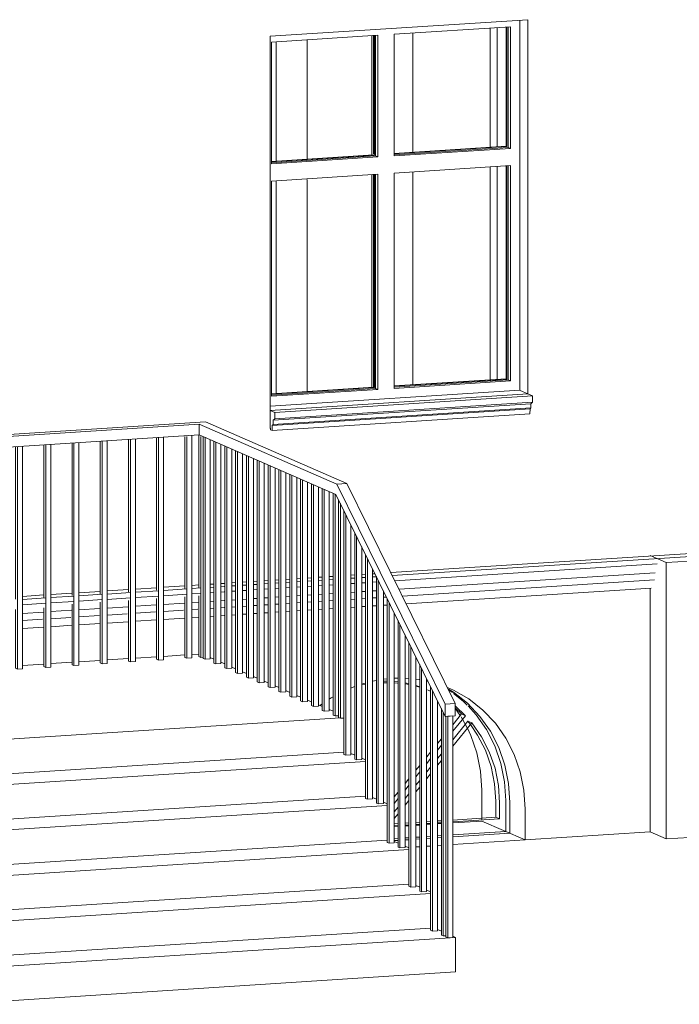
# Model space of a CAD drawing. Header units: millimetres. Extents: x -784 to 360321, y -10607 to 16514.
# Tile 92 of 95: x 346064 to 349121, y -4897 to -330. Entities that reach past the tile are written whole.
import ezdxf

# ---------------------------------------------------------------- set-up
doc = ezdxf.new("R2010")
doc.units = ezdxf.units.MM
for name, color, linetype, lineweight, true_color in [('A-FLOR-HRAL', 7, 'Continuous', 18, 0x7f7f7f), ('A-GLAZ', 7, 'Continuous', 18, 0x7f7f7f), ('A-WALL', 7, 'Continuous', 18, 0x7f7f7f), ('S-STRS', 7, 'Continuous', 18, 0x7f7f7f)]:
    doc.layers.add(name, color=color, linetype=linetype, lineweight=lineweight, true_color=true_color)
doc.layers.add('A-GENM', color=7, linetype='Continuous', lineweight=5)
doc.layers.add('C-TOPO', color=7, linetype='Continuous', lineweight=5)

# ---------------------------------------------------------------- blocks, each defined once
blk = doc.blocks.new('Poręcz - 25mm-V425-_3D_ Kopia 1 Kopia 2')
at = {"layer": 'A-FLOR-HRAL', "lineweight": 9}
for p, q in [((-10074.3, -2581.7), (-10074.3, -2402.4)), ((-10051, -2400.9), (-10051, -2580.1)), ((-10074.3, -3114.9), (-10074.3, -2639.9)), ((-10051, -2638.4), (-10051, -3113.4))]:
    blk.add_line(p, q, dxfattribs=at)
blk = doc.blocks.new('Poręcz - 25mm-V426-_3D_ Kopia 1 Kopia 2')
at = {"layer": 'A-FLOR-HRAL', "lineweight": 9}
for p, q in [((-9952.6, -2573.8), (-9952.6, -2394.6)), ((-9943.6, -2573.2), (-9943.6, -2394)), ((-9920.3, -2392.5), (-9920.3, -2571.7)), ((-9952.6, -3102.6), (-9952.6, -2632.1)), ((-9943.6, -3140.2), (-9943.6, -2631.5))]:
    blk.add_line(p, q, dxfattribs=at)
blk = doc.blocks.new('Poręcz - 25mm-V427-_3D_ Kopia 1 Kopia 2')
at = {"layer": 'A-FLOR-HRAL', "lineweight": 9}
for p, q in [((-9821.9, -2565.4), (-9821.9, -2386.2)), ((-9812.9, -2564.8), (-9812.9, -2385.6)), ((-9789.6, -2384.1), (-9789.6, -2563.3)), ((-9821.9, -3094.2), (-9821.9, -2623.7)), ((-9812.9, -3197.3), (-9812.9, -2623.1)), ((-9789.6, -2621.6), (-9789.6, -3207.5)), ((-9821.9, -3189.4), (-9821.9, -3141.5))]:
    blk.add_line(p, q, dxfattribs=at)
blk = doc.blocks.new('Poręcz - 25mm-V428-_3D_ Kopia 1 Kopia 2')
at = {"layer": 'A-FLOR-HRAL', "lineweight": 9}
for p, q in [((-9691.2, -2557), (-9691.2, -2377.7)), ((-9682.2, -2556.4), (-9682.2, -2377.2)), ((-9658.9, -2375.7), (-9658.9, -2554.9)), ((-9691.2, -2639.2), (-9691.2, -2615.2)), ((-9682.2, -2638.6), (-9682.2, -2614.7)), ((-9682.2, -3254.4), (-9682.2, -2696.9))]:
    blk.add_line(p, q, dxfattribs=at)
blk = doc.blocks.new('Poręcz - 25mm-V429-_3D_ Kopia 1 Kopia 2')
at = {"layer": 'A-FLOR-HRAL', "lineweight": 9}
for p, q in [((-9528.2, -2382.5), (-9528.2, -2546.5)), ((-9528.2, -2604.7), (-9528.2, -2628.7))]:
    blk.add_line(p, q, dxfattribs=at)
blk = doc.blocks.new('Poręcz - 25mm-V430-_3D_ Kopia 1 Kopia 2')
at = {"layer": 'A-FLOR-HRAL', "lineweight": 9}
blk.add_line((-9397.5, -2439.6), (-9397.5, -2538.1), dxfattribs=at)
blk = doc.blocks.new('Poręcz - 25mm-V431-_3D_ Kopia 1 Kopia 2')
at = {"layer": 'A-FLOR-HRAL', "lineweight": 9}
for p, q in [((-8907, -3035.2), (-8907, -2327.2)), ((-8898.1, -3359.5), (-8898.1, -2326.6)), ((-8874.7, -2325.1), (-8874.7, -3358)), ((-8907, -3355.6), (-8907, -3082.6)), ((-8907, -3355.6), (-8898.1, -3359.5)), ((-8898.1, -3359.5), (-8874.7, -3358))]:
    blk.add_line(p, q, dxfattribs=at)
blk = doc.blocks.new('Poręcz - 25mm-V432-_3D_ Kopia 1 Kopia 2')
at = {"layer": 'A-FLOR-HRAL', "lineweight": 9}
for p, q in [((-8514.9, -3010), (-8514.9, -2302)), ((-8506, -3334.3), (-8506, -2301.4)), ((-8482.6, -2299.9), (-8482.6, -3332.8)), ((-8514.9, -3330.3), (-8514.9, -3058.5)), ((-8514.9, -3330.3), (-8506, -3334.3)), ((-8506, -3334.3), (-8482.6, -3332.8))]:
    blk.add_line(p, q, dxfattribs=at)
blk = doc.blocks.new('Poręcz - 25mm-V433-_3D_ Kopia 1 Kopia 2')
at = {"layer": 'A-FLOR-HRAL', "lineweight": 9}
for p, q in [((-8384.2, -3001.5), (-8384.2, -2293.5)), ((-8375.3, -3325.8), (-8375.3, -2293)), ((-8351.9, -2291.5), (-8351.9, -3324.3)), ((-8384.2, -3321.9), (-8384.2, -3040.6)), ((-8384.2, -3321.9), (-8375.3, -3325.8)), ((-8375.3, -3325.8), (-8351.9, -3324.3))]:
    blk.add_line(p, q, dxfattribs=at)
blk = doc.blocks.new('Poręcz - 25mm-V434-_3D_ Kopia 1 Kopia 2')
at = {"layer": 'A-FLOR-HRAL', "lineweight": 9}
for p, q in [((-7861.5, -2967.9), (-7861.5, -2263.9)), ((-7852.5, -3292.2), (-7852.5, -2263.9)), ((-7829.2, -2257.8), (-7829.2, -3290.7)), ((-7861.5, -3288.3), (-7861.5, -3006.9)), ((-7861.5, -3288.3), (-7852.5, -3292.2)), ((-7852.5, -3292.2), (-7829.2, -3290.7))]:
    blk.add_line(p, q, dxfattribs=at)
blk = doc.blocks.new('Poręcz - 25mm-V435-_3D_ Kopia 1 Kopia 2')
at = {"layer": 'A-FLOR-HRAL', "lineweight": 9}
for p, q in [((-7776.5, -3292.6), (-7776.5, -2263.9)), ((-7767.6, -2267.2), (-7767.6, -3296.5)), ((-7744.2, -3295), (-7744.2, -2277.4)), ((-7776.5, -3292.6), (-7767.6, -3296.5)), ((-7767.6, -3296.5), (-7744.2, -3295))]:
    blk.add_line(p, q, dxfattribs=at)
blk = doc.blocks.new('Poręcz - 25mm-V436-_3D_ Kopia 1 Kopia 2')
at = {"layer": 'A-FLOR-HRAL', "lineweight": 9}
for p, q in [((-7726.4, -3314.5), (-7726.4, -2285.2)), ((-7717.4, -2289.2), (-7717.4, -3318.4)), ((-7694, -3316.9), (-7694, -2299.4)), ((-7726.4, -3314.5), (-7717.4, -3318.4)), ((-7717.4, -3318.4), (-7694, -3316.9))]:
    blk.add_line(p, q, dxfattribs=at)
blk = doc.blocks.new('Poręcz - 25mm-V437-_3D_ Kopia 1 Kopia 2')
at = {"layer": 'A-FLOR-HRAL', "lineweight": 9}
for p, q in [((-7174.3, -3555.7), (-7174.3, -2526.4)), ((-7165.3, -2530.3), (-7165.3, -3559.6)), ((-7174.3, -3555.7), (-7165.3, -3559.6)), ((-7165.3, -3559.6), (-7149.2, -3558.6))]:
    blk.add_line(p, q, dxfattribs=at)
blk = doc.blocks.new('Poręcz - 25mm-1535649-_3D_ Kopia 1 Kopia 2')
at = {"layer": 'A-FLOR-HRAL', "lineweight": 9}
for p, q in [((-7124.1, -3737.8), (-7124.1, -2607.6)), ((-7115.1, -2625.8), (-7115.1, -3741.7)), ((-7091.8, -3740.2), (-7091.8, -2673.2)), ((-7124.1, -3737.8), (-7115.1, -3741.7)), ((-7115.1, -3741.7), (-7091.8, -3740.2))]:
    blk.add_line(p, q, dxfattribs=at)
blk = doc.blocks.new('Poręcz - 25mm-1535647-_3D_ Kopia 1 Kopia 2')
at = {"layer": 'A-FLOR-HRAL', "lineweight": 9}
for p, q in [((-7073.9, -3759.7), (-7073.9, -2709.6)), ((-7064.9, -2727.8), (-7064.9, -3763.6)), ((-7041.6, -3762.1), (-7041.6, -2775.2)), ((-7073.9, -3759.7), (-7064.9, -3763.6)), ((-7064.9, -3763.6), (-7041.6, -3762.1))]:
    blk.add_line(p, q, dxfattribs=at)
blk = doc.blocks.new('Poręcz - 25mm-V438-_3D_ Kopia 1 Kopia 2')
at = {"layer": 'A-FLOR-HRAL', "lineweight": 9}
for p, q in [((-6672.4, -4575.9), (-6672.4, -3525.8)), ((-6663.4, -3544), (-6663.4, -4579.8)), ((-6672.4, -4575.9), (-6663.4, -4579.8)), ((-6663.4, -4579.8), (-6651.8, -4579.1))]:
    blk.add_line(p, q, dxfattribs=at)
blk = doc.blocks.new('Poręcz - 25mm-V439-_3D_ Kopia 1 Kopia 2')
at = {"layer": 'A-FLOR-HRAL', "lineweight": 9}
for p, q in [((-7796.1, -2963.6), (-7796.1, -2255.7)), ((-7787.2, -2263.9), (-7787.2, -3288)), ((-7796.1, -3284), (-7796.1, -3002.7)), ((-7796.1, -3284), (-7787.2, -3288)), ((-7787.2, -3288), (-7776.5, -3287.3))]:
    blk.add_line(p, q, dxfattribs=at)
blk = doc.blocks.new('Poręcz - 25mm-1535644-_3D_ Kopia 1 Kopia 2')
at = {"layer": 'A-FLOR-HRAL', "lineweight": 9}
for p, q in [((-7149.2, -3566.7), (-7149.2, -2556.6)), ((-7140.2, -2574.8), (-7140.2, -3570.6)), ((-7149.2, -3566.7), (-7140.2, -3570.6)), ((-7140.2, -3570.6), (-7124.1, -3569.5))]:
    blk.add_line(p, q, dxfattribs=at)
blk = doc.blocks.new('Poręcz - 25mm-1535640-_3D_ Kopia 1 Kopia 2')
at = {"layer": 'A-FLOR-HRAL', "lineweight": 9}
for p, q in [((-6651.8, -4584.9), (-6651.8, -3562)), ((-6619.5, -3559.9), (-6642.8, -3561.4)), ((-6642.8, -3561.4), (-6642.8, -4588.8)), ((-6619.5, -4587.3), (-6619.5, -3559.9)), ((-6651.8, -4584.9), (-6642.8, -4588.8)), ((-6642.8, -4588.8), (-6619.5, -4587.3))]:
    blk.add_line(p, q, dxfattribs=at)
blk = doc.blocks.new('Poręcz - Poręcz-1535583-_3D_ Kopia 1 Kopia 2')
for name, p in [('Poręcz - 25mm-V433-_3D_ Kopia 1 Kopia 2', (130.7, 8.4)), ('Poręcz - 25mm-V433-_3D_ Kopia 1 Kopia 2', (261.4, 16.8)), ('Poręcz - 25mm-V433-_3D_ Kopia 1 Kopia 2', (392.1, 25.3)), ('Poręcz - 25mm-V434-_3D_ Kopia 1 Kopia 2', (0, 0)), ('Poręcz - 25mm-V439-_3D_ Kopia 1 Kopia 2', (0, 0)), ('Poręcz - 25mm-V435-_3D_ Kopia 1 Kopia 2', (0, 0)), ('Poręcz - 25mm-V431-_3D_ Kopia 1 Kopia 2', (0, 0)), ('Poręcz - 25mm-V431-_3D_ Kopia 1 Kopia 2', (130.7, 8.4)), ('Poręcz - 25mm-V431-_3D_ Kopia 1 Kopia 2', (261.4, 16.8)), ('Poręcz - 25mm-V432-_3D_ Kopia 1 Kopia 2', (0, 0)), ('Poręcz - 25mm-V433-_3D_ Kopia 1 Kopia 2', (0, 0)), ('Poręcz - 25mm-V436-_3D_ Kopia 1 Kopia 2', (0, 0)), ('Poręcz - 25mm-V436-_3D_ Kopia 1 Kopia 2', (50.2, -21.9)), ('Poręcz - 25mm-V436-_3D_ Kopia 1 Kopia 2', (100.4, -43.8)), ('Poręcz - 25mm-V436-_3D_ Kopia 1 Kopia 2', (150.6, -65.8)), ('Poręcz - 25mm-V436-_3D_ Kopia 1 Kopia 2', (200.8, -87.7)), ('Poręcz - 25mm-V425-_3D_ Kopia 1 Kopia 2', (-30, -1.9)), ('Poręcz - 25mm-V425-_3D_ Kopia 1 Kopia 2', (0, 0)), ('Poręcz - 25mm-V426-_3D_ Kopia 1 Kopia 2', (0, 0)), ('Poręcz - 25mm-V427-_3D_ Kopia 1 Kopia 2', (0, 0)), ('Poręcz - 25mm-V428-_3D_ Kopia 1 Kopia 2', (0, 0)), ('Poręcz - 25mm-V429-_3D_ Kopia 1 Kopia 2', (0, 0)), ('Poręcz - 25mm-V436-_3D_ Kopia 1 Kopia 2', (250.9, -109.6)), ('Poręcz - 25mm-V436-_3D_ Kopia 1 Kopia 2', (301.1, -131.5)), ('Poręcz - 25mm-V430-_3D_ Kopia 1 Kopia 2', (0, 0)), ('Poręcz - 25mm-V436-_3D_ Kopia 1 Kopia 2', (351.3, -153.5)), ('Poręcz - 25mm-V436-_3D_ Kopia 1 Kopia 2', (401.5, -175.4)), ('Poręcz - 25mm-V436-_3D_ Kopia 1 Kopia 2', (451.7, -197.3)), ('Poręcz - 25mm-V436-_3D_ Kopia 1 Kopia 2', (501.9, -219.2)), ('Poręcz - 25mm-V437-_3D_ Kopia 1 Kopia 2', (0, 0)), ('Poręcz - 25mm-1535644-_3D_ Kopia 1 Kopia 2', (0, 0)), ('Poręcz - 25mm-1535649-_3D_ Kopia 1 Kopia 2', (0, 0)), ('Poręcz - 25mm-1535647-_3D_ Kopia 1 Kopia 2', (0, 0)), ('Poręcz - 25mm-1535649-_3D_ Kopia 1 Kopia 2', (100.4, -204)), ('Poręcz - 25mm-1535647-_3D_ Kopia 1 Kopia 2', (100.4, -204)), ('Poręcz - 25mm-1535649-_3D_ Kopia 1 Kopia 2', (200.8, -408.1)), ('Poręcz - 25mm-1535647-_3D_ Kopia 1 Kopia 2', (200.8, -408.1)), ('Poręcz - 25mm-1535649-_3D_ Kopia 1 Kopia 2', (301.1, -612.1)), ('Poręcz - 25mm-1535647-_3D_ Kopia 1 Kopia 2', (301.1, -612.1)), ('Poręcz - 25mm-1535649-_3D_ Kopia 1 Kopia 2', (401.5, -816.2)), ('Poręcz - 25mm-V438-_3D_ Kopia 1 Kopia 2', (0, 0)), ('Poręcz - 25mm-1535640-_3D_ Kopia 1 Kopia 2', (0, 0))]:
    blk.add_blockref(name, p)
blk = doc.blocks.new('Typ poręczy górnej - Górna poręcz_wewnętrzny_-1535603-_3D_ Kopia 1 Kopia 2')
at = {"layer": 'A-FLOR-HRAL', "lineweight": 9}
for p, q in [((-7794.3, -2206.3), (-8964.6, -2281.6)), ((-8676.6, -2254.1), (-7765.6, -2195.4)), ((-7156.4, -2484.9), (-7794.3, -2206.3)), ((-7794.3, -2206.3), (-7794.3, -2255.5)), ((-7765.6, -2195.4), (-7109.7, -2481.9)), ((-8964.6, -2330.9), (-7794.3, -2255.5)), ((-7794.3, -2255.5), (-7161.2, -2532.1)), ((-9631.5, -2324.6), (-10099.8, -2354.8)), ((-9466.5, -2314), (-9511.9, -2316.9)), ((-9352.2, -2306.6), (-9418.6, -2310.9)), ((-10117.7, -2346.9), (-9871.6, -2331.1)), ((-10099.8, -2354.8), (-10117.7, -2346.9)), ((-10099.8, -2404.1), (-10099.8, -2354.8)), ((-10099.8, -2404.1), (-9619.9, -2373.1)), ((-9587.6, -2371.1), (-9579.5, -2370.6)), ((-7109.7, -2481.9), (-7156.4, -2484.9)), ((-6654.5, -3505.2), (-7156.4, -2484.9)), ((-7109.7, -2481.9), (-6607.8, -3502.2)), ((-7161.2, -2532.1), (-6654.5, -3562.2)), ((-6607.8, -3502.2), (-6654.5, -3505.2)), ((-6654.5, -3505.2), (-6654.5, -3562.2)), ((-6607.8, -3559.2), (-6607.8, -3502.2)), ((-6654.5, -3562.2), (-6607.8, -3559.2))]:
    blk.add_line(p, q, dxfattribs=at)
blk = doc.blocks.new('Aluprof_MB-45_I_Alu_Window-FIX-4-panel_ENG_R-00495 - 1230 x 1481-1597105-_3D_ Kopia 1 Kopia 2')
at = {"layer": 'A-GLAZ', "lineweight": 9}
for p, q in [((-18444.5, -1114.6), (-18444.5, -2830.8)), ((-18444.5, -1114.6), (-18444.5, -2830.8)), ((-19595.5, -1216.2), (-19103.1, -1184.5)), ((-19113.9, -1744.2), (-19113.9, -1184.3)), ((-19103.1, -1184.5), (-19103.1, -1748.9)), ((-19027.5, -1179.6), (-18488.4, -1144.9)), ((-19027.5, -1744), (-19027.5, -1179.6)), ((-18499.1, -1145.6), (-18499.1, -1704.6)), ((-18488.4, -1144.9), (-18488.4, -1709.3)), ((-19595.5, -1780.6), (-19595.5, -1216.2)), ((-19027.5, -1738.6), (-18499.1, -1704.6)), ((-18488.4, -1709.3), (-19027.5, -1744)), ((-18499.1, -1704.6), (-18488.4, -1709.3)), ((-19595.9, -1775.3), (-19113.9, -1744.2)), ((-19103.1, -1748.9), (-19595.5, -1780.6)), ((-19113.9, -1744.2), (-19103.1, -1748.9)), ((-19027.5, -1823.9), (-18488.4, -1789.1)), ((-19027.5, -2822), (-19027.5, -1823.9)), ((-18499.1, -1789.8), (-18499.1, -2782.6)), ((-18488.4, -1789.1), (-18488.4, -2787.3)), ((-19595.5, -1860.5), (-19103.1, -1828.7)), ((-19595.5, -2858.6), (-19595.5, -1860.5)), ((-19113.9, -2822.2), (-19113.9, -1829.4)), ((-19103.1, -1828.7), (-19103.1, -2826.9)), ((-18499.1, -2782.6), (-19027.5, -2816.6)), ((-18488.4, -2787.3), (-18499.1, -2782.6)), ((-19601.8, -2905.4), (-18444.5, -2830.8)), ((-18444.5, -2830.8), (-19601.8, -2905.4)), ((-19113.9, -2822.2), (-19595.5, -2853.2)), ((-19103.1, -2826.9), (-19595.5, -2858.6)), ((-19103.1, -2826.9), (-19113.9, -2822.2)), ((-18488.4, -2787.3), (-19027.5, -2822))]:
    blk.add_line(p, q, dxfattribs=at)
at = {"layer": 'A-GLAZ', "color": 252, "lineweight": 9, "true_color": 0x929292}
for p, q in [((-19122, -1734.5), (-19122, -1185.7)), ((-19118.8, -1185.5), (-19118.8, -1738)), ((-18507.3, -1146.1), (-18507.3, -1696.6)), ((-18504.1, -1699.8), (-18504.1, -1145.9)), ((-19027.5, -1733), (-18507.3, -1699.5)), ((-18504.1, -1700.9), (-19027.5, -1734.6)), ((-18507.3, -1699.5), (-18504.1, -1700.9)), ((-19596.3, -1769.6), (-19122, -1739.1)), ((-19118.8, -1740.5), (-19596.2, -1771.2)), ((-19122, -1739.1), (-19118.8, -1740.5)), ((-18507.3, -1790.4), (-18507.3, -2777.5)), ((-18504.1, -2778.9), (-18504.1, -1790.2)), ((-19122, -2817.1), (-19122, -1830)), ((-19118.8, -1829.8), (-19118.8, -2818.5)), ((-18507.3, -2777.5), (-19027.5, -2811)), ((-19027.5, -2812.6), (-18504.1, -2778.9)), ((-18504.1, -2778.9), (-18507.3, -2777.5)), ((-19122, -2817.1), (-19595.5, -2847.6)), ((-19595.5, -2849.2), (-19118.8, -2818.5)), ((-19118.8, -2818.5), (-19122, -2817.1))]:
    blk.add_line(p, q, dxfattribs=at)
blk = doc.blocks.new('Modele ogólne 2 - Modele ogólne 2-1813028-_3D_ Kopia 1 Kopia 2')
at = {"layer": 'A-GENM'}
for p, q in [((-7041.8, -3414.3), (-7023.9, -3411.9)), ((-6941.1, -3406.1), (-6923.2, -3405.5)), ((-6890.9, -3406), (-6876.3, -3407)), ((-6840.6, -3411.1), (-6822.7, -3414.2)), ((-6790.4, -3421.6), (-6772.3, -3426.7)), ((-6737.3, -3438.9), (-6722.5, -3445)), ((-6607.5, -3515), (-6561, -3558.4)), ((-6619.5, -3600.5), (-6578.9, -3550.6)), ((-6561, -3558.4), (-6619.5, -3630.4)), ((-6578.9, -3550.6), (-6607, -3523)), ((-6578.9, -3550.6), (-6561, -3558.4)), ((-6619.5, -3700.3), (-6531.8, -3592.3)), ((-6690.3, -3687.8), (-6672.4, -3665.7)), ((-6672.4, -3695.7), (-6690.3, -3717.7)), ((-6740.4, -3749.6), (-6722.6, -3727.6)), ((-6790.6, -3811.5), (-6772.7, -3789.4)), ((-6722.6, -3757.5), (-6740.4, -3779.6)), ((-6690.3, -3787.6), (-6672.4, -3765.6)), ((-6772.7, -3819.4), (-6790.6, -3841.4)), ((-6740.4, -3849.5), (-6722.6, -3827.4)), ((-6840.8, -3873.3), (-6824.4, -3853.1)), ((-6822.9, -3881.2), (-6840.8, -3903.3)), ((-6891, -3935.2), (-6873.1, -3913.2)), ((-6790.6, -3911.3), (-6772.7, -3889.3)), ((-6873.1, -3943.1), (-6891, -3965.1)), ((-6840.8, -3973.2), (-6822.9, -3951.1)), ((-6420.2, -4029.6), (-6420.2, -3955.6)), ((-6402.3, -3963.4), (-6402.3, -4037.4)), ((-6355.6, -4103.4), (-6355.6, -3960.4)), ((-6891, -4035), (-6873.1, -4013)), ((-6891, -4059.9), (-6873.1, -4058.7)), ((-6840.8, -4056.6), (-6822.9, -4055.5)), ((-6790.6, -4053.4), (-6772.7, -4052.3)), ((-6772.7, -4061.2), (-6790.6, -4062.4)), ((-6740.4, -4050.2), (-6722.6, -4049)), ((-6722.6, -4058), (-6740.4, -4059.2)), ((-6690.3, -4046.9), (-6672.4, -4045.8)), ((-6672.4, -4054.8), (-6690.3, -4055.9)), ((-6619.5, -4042.4), (-6420.2, -4029.6)), ((-6402.3, -4037.4), (-6619.5, -4051.4)), ((-6420.2, -4029.6), (-6402.3, -4037.4)), ((-6873.1, -4067.7), (-6891, -4068.9)), ((-6822.9, -4064.5), (-6840.8, -4065.6)), ((-6619.5, -4120.4), (-6355.6, -4103.4)), ((-6891, -4137.9), (-6873.1, -4136.7)), ((-6840.8, -4134.6), (-6822.9, -4133.5)), ((-6790.6, -4131.4), (-6772.7, -4130.3)), ((-6740.4, -4128.2), (-6722.6, -4127)), ((-6690.3, -4124.9), (-6672.4, -4123.8))]:
    blk.add_line(p, q, dxfattribs=at)
at = {"layer": 'A-GENM', "color": 250, "true_color": 0x1a1a1a}
for p, q in [((-6923.2, -3397.7), (-6941.1, -3397.7)), ((-6873.1, -3401.3), (-6891, -3399.4)), ((-6823.4, -3410), (-6840.6, -3406.4)), ((-6772.4, -3424.7), (-6790.2, -3418.9)), ((-6723.7, -3444.8), (-6737, -3438.7)), ((-6634.3, -3441.9), (-6621.4, -3450.9)), ((-6549.7, -3584.5), (-6619.5, -3670.4)), ((-6538, -3599.2), (-6549.7, -3584.5)), ((-6531.8, -3592.3), (-6549.7, -3584.5)), ((-6672.4, -3735.6), (-6690.3, -3757.7)), ((-6722.6, -3797.5), (-6740.4, -3819.5)), ((-6772.7, -3859.3), (-6790.6, -3881.4)), ((-6822.9, -3921.2), (-6840.8, -3943.2)), ((-6373.5, -3952.6), (-6373.5, -4095.6)), ((-6873.1, -3983.1), (-6891, -4005.1)), ((-6373.5, -4095.6), (-6619.5, -4111.4)), ((-6373.5, -4095.6), (-6355.6, -4103.4)), ((-6873.1, -4127.7), (-6891, -4128.9)), ((-6822.9, -4124.5), (-6840.8, -4125.7)), ((-6772.7, -4121.3), (-6790.6, -4122.4)), ((-6722.6, -4118), (-6740.4, -4119.2)), ((-6672.4, -4114.8), (-6690.3, -4116))]:
    blk.add_line(p, q, dxfattribs=at)
at = {"layer": 'A-GENM'}
for points in [[(-6355.6, -3960.4, 0), (-6361.3, -3872.9, 0), (-6378.4, -3787.7, 0), (-6406.6, -3706.5, 0), (-6445.3, -3630.7, 0), (-6493.8, -3561.8, 0), (-6551.2, -3501.1, 0), (-6616.4, -3449.7, 0), (-6639.7, -3434.8, 0)], [(-6420.2, -3955.6, 0), (-6425.6, -3873.9, 0), (-6441.6, -3794.5, 0), (-6468, -3718.8, 0), (-6504.3, -3648.4, 0), (-6538, -3599.2, 0)], [(-6531.8, -3592.3, 0), (-6486.4, -3656.2, 0), (-6450.1, -3726.6, 0), (-6423.7, -3802.3, 0), (-6407.6, -3881.7, 0), (-6402.3, -3963.4, 0)]]:
    blk.add_polyline3d(points, dxfattribs=at)
at = {"layer": 'A-GENM', "color": 250, "true_color": 0x1a1a1a}
for points in [[(-6615.4, -3455.2, 0), (-6569.1, -3493.3, 0), (-6552, -3509.6, 0)], [(-6548.4, -3513.2, 0), (-6511.7, -3554, 0), (-6463.2, -3622.9, 0), (-6424.5, -3698.6, 0), (-6396.4, -3779.9, 0), (-6379.2, -3865.1, 0), (-6373.5, -3952.6, 0)]]:
    blk.add_polyline3d(points, dxfattribs=at)
blk = doc.blocks.new('Modele ogólne 4 - Modele ogólne 4-1837164-_3D_ Kopia 1 Kopia 2')
at = {"layer": 'A-GENM'}
for p, q in [((-6271, -2065.4), (-7465.9, -2142.4)), ((-6249.5, -2074.8), (-7444.4, -2151.8)), ((-6271, -2065.4), (-6249.5, -2074.8)), ((-6249.5, -2074.8), (-6249.5, -2104.4)), ((-7444.4, -2151.8), (-7465.9, -2142.4)), ((-7465.9, -2142.4), (-7465.9, -2225.2)), ((-6260.9, -2135.9), (-7455.8, -2212.9)), ((-6257.6, -2111.3), (-7452.5, -2188.2)), ((-6257.6, -2131), (-7452.5, -2208)), ((-6249.5, -2104.4), (-7444.4, -2181.4)), ((-6260.9, -2135.9), (-6261.6, -2158.2)), ((-6257.6, -2131), (-6260.9, -2135.9)), ((-6249.5, -2104.4), (-6257.6, -2111.3)), ((-6257.6, -2111.3), (-6257.6, -2131)), ((-6261.6, -2158.2), (-7456.5, -2235.2)), ((-7452.5, -2188.2), (-7444.4, -2181.4)), ((-7452.5, -2208), (-7452.5, -2188.2)), ((-7444.4, -2181.4), (-7444.4, -2151.8)), ((-7463.7, -2232.1), (-7456.5, -2235.2)), ((-7456.5, -2235.2), (-7455.8, -2212.9)), ((-7455.8, -2212.9), (-7452.5, -2208))]:
    blk.add_line(p, q, dxfattribs=at)
blk.add_polyline3d([(-7465.9, -2225.2, 0), (-7465.3, -2225.6, 0), (-7464.8, -2226.4, 0), (-7464.3, -2227.6, 0), (-7464, -2229, 0), (-7463.8, -2230.5, 0), (-7463.7, -2232.1, 0)], dxfattribs=at)
blk = doc.blocks.new('Modele ogólne 10 - Modele ogólne 10-1844524-_3D_ Kopia 1 Kopia 2')
at = {"layer": 'A-GENM'}
for p, q in [((-5419.3, -2799.2), (-6906.5, -2895)), ((-6899.6, -2909), (-5465.3, -2816.6)), ((-5672.8, -2854.6), (-6887.9, -2932.9)), ((-7324.8, -2922), (-7342.7, -2923.1)), ((-7274.6, -2918.8), (-7292.5, -2919.9)), ((-7224.5, -2915.5), (-7242.3, -2916.7)), ((-7174.3, -2912.3), (-7192.2, -2913.4)), ((-7073.9, -2905.8), (-7091.8, -2907)), ((-7091.8, -2921.3), (-7073.9, -2920.2)), ((-7023.7, -2902.6), (-7041.6, -2903.7)), ((-7041.6, -2918.1), (-7023.7, -2917)), ((-6980.3, -2899.8), (-6991.4, -2900.5)), ((-6991.4, -2914.9), (-6973.5, -2913.7)), ((-5680.7, -2895.5), (-6868.6, -2972.1)), ((-7992.2, -2965), (-8090.5, -2971.3)), ((-7861.5, -2956.6), (-7959.9, -2962.9)), ((-7796.1, -2952.3), (-7829.2, -2954.5)), ((-7829.2, -2968.8), (-7787.2, -2966.1)), ((-7726.4, -2947.9), (-7744.2, -2949)), ((-7744.2, -2963.4), (-7726.4, -2962.2)), ((-7679.5, -2944.8), (-7694, -2945.8)), ((-7694, -2960.1), (-7679.5, -2959.2)), ((-7626, -2941.4), (-7643.9, -2942.5)), ((-7643.9, -2956.9), (-7626, -2955.8)), ((-7575.8, -2938.2), (-7593.7, -2939.3)), ((-7593.7, -2953.7), (-7575.8, -2952.5)), ((-7525.6, -2934.9), (-7542.3, -2936)), ((-7542.3, -2950.4), (-7525.6, -2949.3)), ((-7475.4, -2931.7), (-7493.3, -2932.8)), ((-7493.3, -2947.2), (-7475.4, -2946.1)), ((-7425.2, -2928.5), (-7443.1, -2929.6)), ((-7443.1, -2944), (-7425.2, -2942.8)), ((-7425.2, -2967.5), (-7443.1, -2968.6)), ((-7375, -2925.2), (-7392.9, -2926.4)), ((-7392.9, -2940.7), (-7375, -2939.6)), ((-7375, -2964.2), (-7392.9, -2965.4)), ((-7342.7, -2937.5), (-7324.8, -2936.4)), ((-7324.8, -2961), (-7342.7, -2962.2)), ((-7292.5, -2934.3), (-7274.6, -2933.1)), ((-7274.6, -2957.8), (-7292.5, -2958.9)), ((-7242.3, -2931), (-7224.5, -2929.9)), ((-7224.5, -2954.5), (-7242.3, -2955.7)), ((-7192.2, -2927.8), (-7174.3, -2926.7)), ((-7174.3, -2951.3), (-7192.2, -2952.5)), ((-7073.9, -2944.8), (-7091.8, -2946)), ((-7023.7, -2941.6), (-7041.6, -2942.8)), ((-6973.5, -2938.4), (-6991.4, -2939.5)), ((-5684.5, -2928.4), (-6853, -3003.6)), ((-5699.3, -2966.3), (-6835.4, -3039.5)), ((-8514.9, -2998.7), (-8613.3, -3005)), ((-8613.3, -3019.4), (-8506, -3012.5)), ((-8384.2, -2990.2), (-8482.6, -2996.6)), ((-8482.6, -3010.9), (-8375.3, -3004)), ((-8253.5, -2981.8), (-8351.9, -2988.2)), ((-8351.9, -3002.5), (-8244.6, -2995.6)), ((-8122.8, -2973.4), (-8221.2, -2979.7)), ((-8221.2, -2994.1), (-8113.9, -2987.2)), ((-8113.9, -3011.8), (-8221.2, -3018.8)), ((-8090.5, -2985.7), (-7983.2, -2978.8)), ((-7983.2, -3003.4), (-8090.5, -3010.3)), ((-7959.9, -2977.3), (-7852.5, -2970.4)), ((-7852.5, -2995), (-7959.9, -3001.9)), ((-7787.2, -2990.8), (-7829.2, -2993.5)), ((-7726.4, -2986.9), (-7744.2, -2988)), ((-7679.5, -2983.9), (-7694, -2984.8)), ((-7626, -2980.4), (-7643.9, -2981.6)), ((-7575.8, -2977.2), (-7593.7, -2978.3)), ((-7525.6, -2973.9), (-7542.3, -2975)), ((-7475.4, -2970.7), (-7493.3, -2971.9)), ((-7475.4, -3011.1), (-7493.3, -3012.3)), ((-7425.2, -3007.9), (-7443.1, -3009.1)), ((-7375, -3004.7), (-7392.9, -3005.8)), ((-7324.8, -3001.4), (-7342.7, -3002.6)), ((-7274.6, -2998.2), (-7292.5, -2999.4)), ((-7224.5, -2995), (-7242.3, -2996.1)), ((-7174.3, -2991.7), (-7192.2, -2992.9)), ((-7073.9, -2985.3), (-7091.8, -2986.4)), ((-7023.7, -2982), (-7041.6, -2983.2)), ((-6973.5, -2978.8), (-6991.4, -2980)), ((-6973.5, -3011.4), (-6991.4, -3012.6)), ((-6926.9, -3008.4), (-6941.2, -3009.3)), ((-8506, -3037.1), (-8613.3, -3044)), ((-8375.3, -3028.7), (-8482.6, -3035.6)), ((-8244.6, -3020.3), (-8351.9, -3027.2)), ((-8124.5, -3053), (-8221.2, -3059.2)), ((-7993.9, -3044.5), (-8090.5, -3050.8)), ((-7863.2, -3036.1), (-7959.9, -3042.4)), ((-7797.8, -3031.9), (-7829.2, -3033.9)), ((-7726.4, -3027.3), (-7744.2, -3028.5)), ((-7679.5, -3024.3), (-7694, -3025.2)), ((-7679.5, -3056.9), (-7694, -3057.8)), ((-7626, -3020.8), (-7643.9, -3022)), ((-7626, -3053.4), (-7643.9, -3054.6)), ((-7575.8, -3017.6), (-7593.7, -3018.8)), ((-7575.8, -3050.2), (-7593.7, -3051.4)), ((-7525.6, -3014.4), (-7542.3, -3015.5)), ((-7525.6, -3047), (-7542.3, -3048)), ((-7475.4, -3043.7), (-7493.3, -3044.9)), ((-7425.2, -3040.5), (-7443.1, -3041.7)), ((-7375, -3037.3), (-7392.9, -3038.4)), ((-7324.8, -3034), (-7342.7, -3035.2)), ((-7274.6, -3030.8), (-7292.5, -3032)), ((-7224.5, -3027.6), (-7242.3, -3028.7)), ((-7174.3, -3024.3), (-7192.2, -3025.5)), ((-7073.9, -3017.9), (-7091.8, -3019)), ((-7073.9, -3054.8), (-7091.8, -3056)), ((-7023.7, -3014.6), (-7041.6, -3015.8)), ((-7023.7, -3051.6), (-7041.6, -3052.7)), ((-6973.5, -3048.3), (-6991.4, -3049.5)), ((-6923.3, -3045.1), (-6941.2, -3046.3)), ((-8516.6, -3078.2), (-8613.3, -3084.5)), ((-8385.9, -3069.8), (-8482.6, -3076)), ((-8389.8, -3102.6), (-8482.6, -3108.6)), ((-8255.2, -3061.4), (-8351.9, -3067.6)), ((-8259.1, -3094.2), (-8351.9, -3100.2)), ((-8128.4, -3085.8), (-8221.2, -3091.8)), ((-7997.7, -3077.4), (-8090.5, -3083.4)), ((-7867, -3069), (-7959.9, -3074.9)), ((-7801.6, -3064.7), (-7829.2, -3066.5)), ((-7796.1, -3101.3), (-7829.2, -3103.5)), ((-7726.4, -3059.9), (-7744.2, -3061.1)), ((-7726.4, -3096.8), (-7744.2, -3098)), ((-7679.5, -3093.8), (-7694, -3094.8)), ((-7626, -3090.4), (-7643.9, -3091.5)), ((-7575.8, -3087.1), (-7593.7, -3088.3)), ((-7525.6, -3083.9), (-7542.3, -3085)), ((-7475.4, -3080.7), (-7493.3, -3081.8)), ((-7425.2, -3077.4), (-7443.1, -3078.6)), ((-7375, -3074.2), (-7392.9, -3075.4)), ((-7324.8, -3071), (-7342.7, -3072.1)), ((-7274.6, -3067.7), (-7292.5, -3068.9)), ((-7224.5, -3064.5), (-7242.3, -3065.7)), ((-7174.3, -3061.3), (-7192.2, -3062.4)), ((-8520.5, -3111.1), (-8613.3, -3117)), ((-8514.9, -3147.6), (-8613.3, -3154)), ((-8384.2, -3139.2), (-8482.6, -3145.6)), ((-8253.5, -3130.8), (-8351.9, -3137.1)), ((-8122.8, -3122.4), (-8221.2, -3128.7)), ((-7992.2, -3114), (-8090.5, -3120.3)), ((-7861.5, -3105.6), (-7959.9, -3111.9))]:
    blk.add_line(p, q, dxfattribs=at)

msp = doc.modelspace()

# ---------------------------------------------------------------- linework, layer by layer
at = {"layer": 'A-WALL', "lineweight": 9}
for p, q in [((347224.3, -407.3), (348419.2, -330.4)), ((348419.2, -330.4), (348419.2, -2065.4)), ((347224.3, -2142.4), (347224.3, -407.3)), ((348419.2, -2065.4), (348383, -2049.6)), ((348419.2, -2065.4), (347224.3, -2142.4)), ((347783.7, -2895), (349270.9, -2799.2)), ((348985.1, -2815.8), (349060.4, -2848.7)), ((349343.5, -2830.5), (349060.4, -2848.7)), ((349060.4, -2848.7), (349060.4, -4130.3)), ((347347.5, -2923.1), (347365.4, -2922)), ((347397.7, -2919.9), (347415.6, -2918.8)), ((347447.9, -2916.7), (347465.7, -2915.5)), ((347498, -2913.4), (347515.9, -2912.3)), ((347598.4, -2907), (347616.3, -2905.8)), ((347648.6, -2903.7), (347666.5, -2902.6)), ((347698.8, -2900.5), (347709.9, -2899.8)), ((346599.7, -2971.3), (346698, -2965)), ((346730.3, -2962.9), (346828.7, -2956.6)), ((346861, -2954.5), (346894.1, -2952.3)), ((346946, -2949), (346963.8, -2947.9)), ((346996.1, -2945.8), (347010.7, -2944.8)), ((347046.3, -2942.5), (347064.2, -2941.4)), ((347096.5, -2939.3), (347114.4, -2938.2)), ((347147.9, -2936), (347164.6, -2934.9)), ((347196.9, -2932.8), (347214.8, -2931.7)), ((347247.1, -2929.6), (347265, -2928.5)), ((347297.3, -2926.4), (347315.2, -2925.2)), ((348985.1, -4097.4), (348985.1, -2966.3)), ((346076.9, -3005), (346175.3, -2998.7)), ((346207.6, -2996.6), (346306, -2990.2)), ((346338.3, -2988.2), (346436.7, -2981.8)), ((346469, -2979.7), (346567.3, -2973.4)), ((347598.2, -3430.3), (347615.9, -3423.3)), ((347648.4, -3412.2), (347664.8, -3407.3)), ((347698.6, -3398.8), (347716.5, -3395.1)), ((347749, -3389.8), (347766.8, -3387.7)), ((347799.2, -3385.2), (347817.1, -3384.6)), ((347849.5, -3384.9), (347867.4, -3385.9)), ((347899.7, -3389), (347915.5, -3391.2)), ((347950.1, -3397.6), (347956.6, -3399)), ((347455.5, -3510.8), (347465, -3503.9)), ((348105.6, -3558), (348083.4, -3526)), ((348205.6, -4042.7), (348205.6, -3904.1)), ((348406.3, -3991.8), (348406.3, -4134.7)), ((348406.3, -4134.7), (348070.7, -4156.3)), ((347917.5, -4166.2), (347899.6, -4167.3)), ((347967.6, -4163), (347949.8, -4164.1)), ((348017.8, -4159.7), (347999.9, -4160.9))]:
    msp.add_line(p, q, dxfattribs=at)
at = {"layer": 'A-WALL', "color": 252, "lineweight": 9, "true_color": 0x929292}
for p, q in [((347695.2, -957.8), (347695.2, -404.5)), ((347885.2, -392.2), (347885.2, -945.9)), ((348243.8, -369.1), (348243.8, -922.5)), ((348275.8, -872.6), (348275.8, -367.1)), ((347252.9, -986.4), (347252.9, -433)), ((347396.3, -423.7), (347396.3, -978.7)), ((348275.8, -920.4), (348275.8, -873.5)), ((347695.2, -2035.8), (347695.2, -1048.7)), ((347885.2, -1036.5), (347885.2, -2023.9)), ((348243.8, -1013.4), (348243.8, -2000.5)), ((348275.8, -1998.4), (348275.8, -1011.3)), ((347252.9, -2064.4), (347252.9, -1077.2)), ((347396.3, -1072.1), (347396.3, -2056.7))]:
    msp.add_line(p, q, dxfattribs=at)
at = {"layer": 'A-WALL', "color": 252, "lineweight": 9, "true_color": 0x8c8c8c}
for p, q in [((348115.9, -3574.3), (348109.1, -3563.4)), ((348138.1, -3614.6), (348116, -3574.6)), ((347949.8, -4063.5), (347967.6, -4062.3)), ((347999.9, -4060.3), (348017.8, -4059.1)), ((348070.7, -4055.7), (348205.6, -4047)), ((348406.3, -4134.7), (348205.6, -4047)), ((347799.2, -4073.2), (347817.1, -4072)), ((347849.4, -4070), (347867.3, -4068.8)), ((347899.6, -4066.7), (347917.5, -4065.6))]:
    msp.add_line(p, q, dxfattribs=at)
at = {"layer": 'A-WALL', "lineweight": 9}
for points in [[(348046.1, -3427.6, 0), (348073.6, -3439.9, 0), (348145.5, -3481, 0), (348210.7, -3532.4, 0), (348268.1, -3593.2, 0), (348316.6, -3662, 0), (348355.3, -3737.8, 0), (348383.5, -3819, 0), (348400.6, -3904.2, 0), (348406.3, -3991.8, 0)], [(347497.8, -3481.9, 0), (347506.7, -3476.4, 0), (347515.7, -3471.1, 0)], [(348205.6, -3904.1, 0), (348199.8, -3816.5, 0), (348182.7, -3731.3, 0), (348154.5, -3650.1, 0), (348139.2, -3616.8, 0)]]:
    msp.add_polyline3d(points, dxfattribs=at)
at = {"layer": 'C-TOPO'}
for p, q in [((349060.4, -4130.3), (355287, -3729.2)), ((348406.3, -4134.7), (348985.1, -4097.4)), ((348985.1, -4097.4), (349060.4, -4130.3))]:
    msp.add_line(p, q, dxfattribs=at)
at = {"layer": 'S-STRS', "lineweight": 9}
for p, q in [((346698, -3285.4), (346599.7, -3291.7)), ((346828.7, -3276.9), (346730.3, -3283.3)), ((346894.1, -3272.7), (346861, -3274.9)), ((346175.3, -3319), (346076.9, -3325.4)), ((346306, -3310.6), (346207.6, -3317)), ((346436.7, -3302.2), (346338.3, -3308.5)), ((346567.3, -3293.8), (346469, -3300.1)), ((346963.8, -3296.8), (346946, -3289)), ((347014, -3318.7), (346996.1, -3310.9)), ((347064.2, -3340.6), (347046.3, -3332.8)), ((347114.4, -3362.6), (347096.5, -3354.7)), ((347164.6, -3384.5), (347147.9, -3377.2)), ((347214.8, -3406.4), (347196.9, -3398.6)), ((347265, -3428.3), (347247.1, -3420.5)), ((347315.2, -3450.3), (347297.3, -3442.4)), ((347365.4, -3472.2), (347347.5, -3464.4)), ((347415.6, -3494.1), (347397.7, -3486.3)), ((347465.7, -3516), (347447.9, -3508.2)), ((347515.9, -3538), (347498, -3530.1)), ((345824.3, -3679.5), (347550, -3568.3)), ((347566.1, -3727.5), (345749, -3844.5)), ((347616.3, -3742), (347598.4, -3734.2)), ((345749, -3894.9), (347666.5, -3771.3)), ((347666.5, -3763.9), (347648.6, -3756.1)), ((347666.5, -3931.5), (345749, -4055.1)), ((347716.7, -3946), (347698.8, -3938.2)), ((347766.9, -3968), (347749, -3960.2)), ((345749, -4105.4), (347766.9, -3975.4)), ((347766.9, -4135.6), (345749, -4265.6)), ((347817.1, -4150.1), (347799.2, -4142.3)), ((345749, -4315.9), (347867.3, -4179.4)), ((347867.3, -4172), (347849.4, -4164.2)), ((347867.3, -4339.6), (345749, -4476.1)), ((345749, -4526.4), (347967.6, -4383.5)), ((347917.5, -4354.1), (347899.6, -4346.3)), ((347967.6, -4376.1), (347949.8, -4368.2)), ((347967.6, -4543.7), (345749, -4686.6)), ((348017.8, -4558.2), (347999.9, -4550.4)), ((345749, -4736.9), (348082.8, -4586.6)), ((348082.8, -4586.6), (348070.7, -4581.3)), ((348082.8, -4746.8), (348082.8, -4586.6)), ((345749, -4897.1), (348082.8, -4746.8))]:
    msp.add_line(p, q, dxfattribs=at)

# ---------------------------------------------------------------- block references
at = {"layer": 'A-FLOR-HRAL', "lineweight": 9}
for name in ['Typ poręczy górnej - Górna poręcz_wewnętrzny_-1535603-_3D_ Kopia 1 Kopia 2', 'Poręcz - Poręcz-1535583-_3D_ Kopia 1 Kopia 2']:
    msp.add_blockref(name, (354690.2, 0), dxfattribs=at)
at = {"layer": 'A-GENM'}
for name in ['Modele ogólne 4 - Modele ogólne 4-1837164-_3D_ Kopia 1 Kopia 2', 'Modele ogólne 10 - Modele ogólne 10-1844524-_3D_ Kopia 1 Kopia 2', 'Modele ogólne 2 - Modele ogólne 2-1813028-_3D_ Kopia 1 Kopia 2']:
    msp.add_blockref(name, (354690.2, 0), dxfattribs=at)
at = {"layer": 'A-GLAZ', "color": 252, "lineweight": 9, "true_color": 0x929292}
msp.add_blockref('Aluprof_MB-45_I_Alu_Window-FIX-4-panel_ENG_R-00495 - 1230 x 1481-1597105-_3D_ Kopia 1 Kopia 2', (366826.1, 781.8), dxfattribs=at)

doc.saveas('drawing.dxf')
